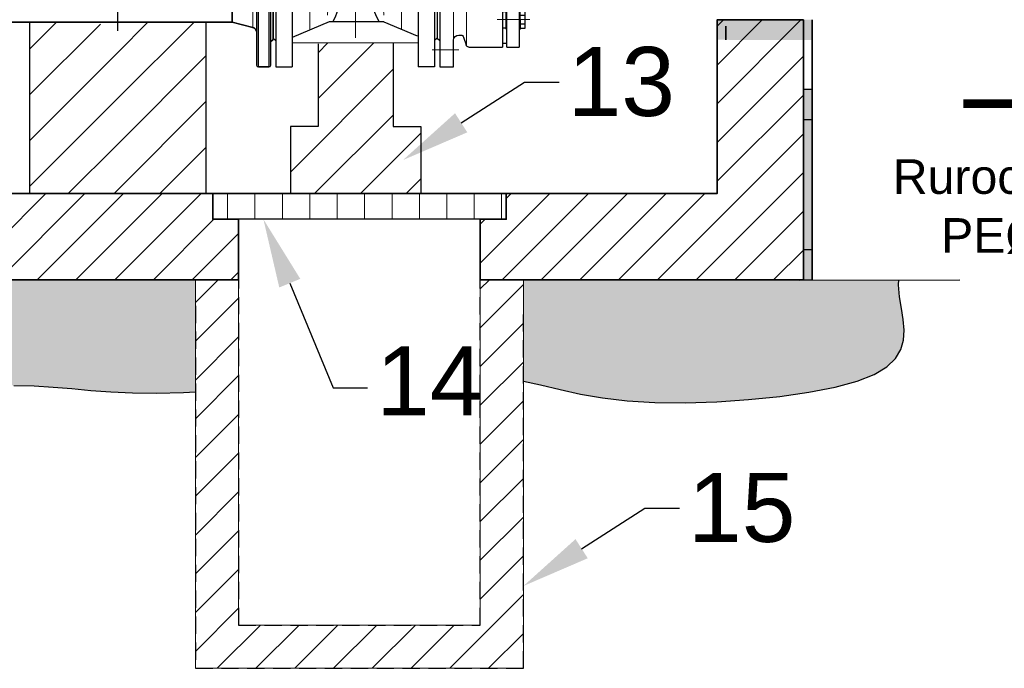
# Model space of a CAD drawing. Header units: millimetres. Extents: x 17233 to 17653, y 5230 to 5527.
# Tile 13 of 17: x 17563 to 17620, y 5333 to 5370. Entities that reach past the tile are written whole.
import ezdxf
from ezdxf import colors
from ezdxf.entities.mleader import LeaderData, LeaderLine
from ezdxf.math import Vec2, Vec3

# ---------------------------------------------------------------- set-up
doc = ezdxf.new("R2010")
doc.units = ezdxf.units.MM
for name, pattern in [('CENTER', [50.8, 31.75, -6.35, 6.35, -6.35]), ('DASHDOT', [1, 0.5, -0.25, 0, -0.25]), ('DASHED', [0.75, 0.5, -0.25])]:
    doc.linetypes.add(name, pattern=pattern)
for name, color, linetype in [('axis', 2, 'CENTER'), ('bloki', 7, 'Continuous'), ('kresk', 7, 'Continuous')]:
    doc.layers.add(name, color=color, linetype=linetype)
for name, color, linetype, lineweight in [('HAWLE', 5, 'Continuous', 25), ('kregi', 5, 'Continuous', 35), ('opisy', 7, 'Continuous', 15), ('OSIE SYMETRII', 2, 'Continuous', 13), ('SZCZEGÓŁY', 174, 'Continuous', 13), ('wymiary', 2, 'Continuous', 5)]:
    doc.layers.add(name, color=color, linetype=linetype, lineweight=lineweight)
doc.styles.add('Arial Narrow', font='arial.ttf')
pattern_1 = [(45, (15464.2675, 4552.0971), (-1.3258252, 1.3258252), [])]

# ---------------------------------------------------------------- blocks, each defined once
blk = doc.blocks.new('zs100')
at = {"layer": 'HAWLE'}
for p, q in [((17461.193, 5429.159), (17461.233, 5430.463)), ((17461.931, 5430.463), (17461.233, 5430.463)), ((17461.971, 5429.159), (17461.931, 5430.463)), ((17459.991, 5424.935), (17460.511, 5429.115)), ((17460.511, 5429.115), (17462.637, 5429.115)), ((17460.805, 5429.116), (17460.737, 5428.431)), ((17462.343, 5429.116), (17462.412, 5428.431)), ((17463.158, 5424.936), (17462.637, 5429.115)), ((17461.393, 5429.111), (17461.448, 5428.424)), ((17461.757, 5429.111), (17461.702, 5428.424)), ((17460.737, 5428.431), (17460.445, 5428.431)), ((17461.448, 5428.424), (17461.578, 5428.424)), ((17461.702, 5428.424), (17461.572, 5428.424)), ((17462.412, 5428.431), (17462.703, 5428.431)), ((17459.068, 5421.302), (17459.392, 5424.667)), ((17459.591, 5424.848), (17459.892, 5424.848)), ((17459.892, 5424.848), (17463.257, 5424.848)), ((17463.558, 5424.848), (17463.257, 5424.848)), ((17464.082, 5421.303), (17463.757, 5424.667)), ((17459.77, 5421.299), (17458.806, 5421.298)), ((17458.806, 5421.298), (17458.806, 5421.101)), ((17459.775, 5421.299), (17459.775, 5421.09)), ((17463.375, 5421.3), (17463.375, 5421.09)), ((17463.379, 5421.3), (17464.344, 5421.299)), ((17464.344, 5421.299), (17464.344, 5421.101)), ((17458.373, 5420.857), (17464.777, 5420.857)), ((17458.373, 5420.857), (17458.373, 5419.583)), ((17458.82, 5421.093), (17464.33, 5421.093)), ((17460.774, 5420.857), (17460.768, 5413.1)), ((17462.397, 5420.858), (17462.395, 5413.126)), ((17464.777, 5420.858), (17464.778, 5419.583)), ((17458.373, 5419.635), (17464.778, 5419.635)), ((17458.496, 5419.186), (17458.496, 5419.427)), ((17458.523, 5419.433), (17458.643, 5419.433)), ((17458.643, 5419.433), (17464.508, 5419.433)), ((17464.628, 5419.433), (17464.508, 5419.433)), ((17464.655, 5419.187), (17464.655, 5419.427)), ((17456.945, 5419.261), (17456.945, 5408.261)), ((17456.945, 5419.261), (17457.895, 5419.261)), ((17458.346, 5419.036), (17457.893, 5419.036)), ((17457.895, 5419.261), (17457.895, 5408.261)), ((17458.793, 5419.282), (17458.792, 5419.244)), ((17458.792, 5419.244), (17458.794, 5418.996)), ((17464.358, 5419.245), (17464.357, 5418.996)), ((17464.358, 5419.282), (17464.358, 5419.245)), ((17464.805, 5419.037), (17465.195, 5419.037)), ((17466.145, 5419.261), (17465.195, 5419.261)), ((17465.195, 5419.261), (17465.195, 5408.261)), ((17466.145, 5419.261), (17466.145, 5408.261)), ((17458.949, 5418.847), (17458.944, 5418.847)), ((17458.949, 5418.847), (17464.201, 5418.847)), ((17459.099, 5418.697), (17459.099, 5416.806)), ((17464.051, 5418.697), (17464.052, 5416.806)), ((17464.201, 5418.847), (17464.207, 5418.847)), ((17456.795, 5417.586), (17456.945, 5417.736)), ((17466.295, 5417.586), (17466.145, 5417.736)), ((17459.099, 5416.806), (17457.895, 5417.009)), ((17464.052, 5416.806), (17465.195, 5417)), ((17460.041, 5410.883), (17457.895, 5409.974)), ((17463.208, 5410.883), (17460.041, 5410.883)), ((17463.208, 5410.883), (17465.138, 5410.067)), ((17456.795, 5409.936), (17456.945, 5409.786)), ((17466.295, 5409.936), (17466.145, 5409.786)), ((17456.945, 5408.261), (17457.895, 5408.261)), ((17466.145, 5408.261), (17465.195, 5408.261))]:
    blk.add_line(p, q, dxfattribs=at)
for centre, radius, start, end in [((17463.116, 5429.857), 1.89, 161.2941, 201.6541), ((17460.048, 5429.857), 1.89, 338.3459, 18.7059), ((17459.591, 5424.648), 0.2, 90, 174.4894), ((17459.892, 5424.948), 0.1, 270, 352.9098), ((17463.257, 5424.948), 0.1, 187.1016, 270.0114), ((17463.558, 5424.648), 0.2, 5.522, 90.0114), ((17458.758, 5420.667), 0.43, 81.7822, 153.716), ((17461.066, 5420.795), 0.298, 91.8597, 167.9936), ((17462.105, 5420.795), 0.298, 12.0064, 88.1403), ((17464.392, 5420.668), 0.43, 26.2954, 98.2292), ((17458.523, 5419.583), 0.15, 180, 270), ((17458.643, 5419.283), 0.15, 359.6476, 90), ((17464.508, 5419.283), 0.15, 90.0114, 180.3638), ((17464.628, 5419.583), 0.15, 270.0114, 0.0114), ((17458.346, 5419.186), 0.15, 270, 0), ((17458.944, 5418.997), 0.15, 180.2829, 270), ((17464.207, 5418.997), 0.15, 270.0114, 359.7285), ((17464.805, 5419.187), 0.15, 180.0114, 270.0114), ((17458.949, 5418.697), 0.15, 359.9834, 90), ((17464.201, 5418.697), 0.15, 90.0114, 180.028), ((17456.746, 5412.87), 4.028, 331.0039, 3.267), ((17466.417, 5412.896), 4.028, 176.733, 209.4244)]:
    blk.add_arc(centre, radius, start, end, dxfattribs=at)
at = {"layer": 'OSIE SYMETRII'}
for p, q in [((17461.575, 5431.611), (17461.575, 5409.955)), ((17456.046, 5413.761), (17466.904, 5413.761))]:
    blk.add_line(p, q, dxfattribs=at)
at = {"layer": 'SZCZEGÓŁY'}
for p, q in [((17459.362, 5424.09), (17463.812, 5424.093)), ((17456.795, 5417.586), (17456.795, 5409.936)), ((17466.295, 5409.936), (17466.295, 5417.586)), ((17458.914, 5410.405), (17458.914, 5416.837)), ((17464.238, 5410.406), (17464.237, 5416.838)), ((17457.897, 5409.652), (17465.185, 5409.652))]:
    blk.add_line(p, q, dxfattribs=at)
for centre, start, end in [((17441.815, 5412.011), 357.6393, 14.2661), ((17481.335, 5412.011), 165.7339, 182.3607)]:
    blk.add_arc(centre, 18.148, start, end, dxfattribs=at)
blk = doc.blocks.new('połączenie100')
at = {"layer": 'HAWLE'}
for p, q in [((16739.573, 5408.822), (16739.573, 5414.322)), ((16739.573, 5414.322), (16740.373, 5414.322)), ((16740.373, 5414.322), (16740.373, 5413.322)), ((16740.373, 5413.322), (16740.373, 5412.772)), ((16741.257, 5413.172), (16743.213, 5413.172)), ((16743.213, 5404.472), (16743.213, 5413.172)), ((16743.463, 5413.172), (16743.463, 5404.472)), ((16743.463, 5413.172), (16744.173, 5413.172)), ((16744.173, 5404.472), (16744.173, 5413.172)), ((16739.423, 5412.647), (16739.573, 5412.797)), ((16739.423, 5408.822), (16739.423, 5412.647)), ((16740.946, 5412.6), (16741.109, 5413.045)), ((16743.463, 5412.972), (16743.213, 5412.972)), ((16740.673, 5412.472), (16740.798, 5412.472)), ((16743.213, 5412.051), (16743.413, 5412.051)), ((16743.413, 5412.136), (16743.413, 5411.016)), ((16743.463, 5412.136), (16743.413, 5412.136)), ((16744.173, 5412.136), (16744.223, 5412.136)), ((16744.223, 5411.576), (16744.223, 5412.136)), ((16744.507, 5412.094), (16744.223, 5412.094)), ((16744.507, 5411.059), (16744.507, 5412.094)), ((16744.223, 5411.826), (16744.507, 5411.826)), ((16744.223, 5411.576), (16744.223, 5411.016)), ((16743.213, 5411.101), (16743.413, 5411.101)), ((16743.413, 5411.016), (16743.463, 5411.016)), ((16744.173, 5411.016), (16744.223, 5411.016)), ((16744.223, 5411.326), (16744.507, 5411.326)), ((16744.507, 5411.059), (16744.223, 5411.059)), ((16739.423, 5408.822), (16739.423, 5404.997)), ((16739.573, 5408.822), (16739.573, 5403.322)), ((16743.213, 5406.544), (16743.413, 5406.544)), ((16743.463, 5406.628), (16743.413, 5406.628)), ((16743.413, 5406.628), (16743.413, 5405.509)), ((16744.173, 5406.628), (16744.223, 5406.628)), ((16744.223, 5406.069), (16744.223, 5406.628)), ((16744.507, 5406.586), (16744.223, 5406.586)), ((16744.223, 5406.319), (16744.507, 5406.319)), ((16744.507, 5405.551), (16744.507, 5406.586)), ((16744.223, 5406.069), (16744.223, 5405.509)), ((16744.223, 5405.819), (16744.507, 5405.819)), ((16740.688, 5405.225), (16740.813, 5405.225)), ((16743.213, 5405.594), (16743.413, 5405.594)), ((16743.413, 5405.509), (16743.463, 5405.509)), ((16744.173, 5405.509), (16744.223, 5405.509)), ((16744.223, 5405.607), (16744.223, 5405.632)), ((16744.507, 5405.551), (16744.223, 5405.551)), ((16739.423, 5404.997), (16739.573, 5404.847)), ((16740.373, 5403.322), (16740.373, 5404.873)), ((16740.961, 5405.097), (16741.104, 5404.6)), ((16743.463, 5404.672), (16743.213, 5404.672)), ((16741.253, 5404.472), (16743.213, 5404.472)), ((16743.463, 5404.472), (16744.173, 5404.472)), ((16739.573, 5403.322), (16740.373, 5403.322))]:
    blk.add_line(p, q, dxfattribs=at)
for centre, radius, start, end in [((16741.257, 5413.022), 0.15, 90, 171.5091), ((16740.673, 5412.772), 0.3, 180, 270), ((16740.798, 5412.622), 0.15, 270, 351.5091), ((16740.699, 5404.898), 0.326, 91.9088, 184.6124), ((16740.813, 5405.075), 0.15, 8.4909, 90), ((16741.253, 5404.622), 0.15, 188.4909, 270)]:
    blk.add_arc(centre, radius, start, end, dxfattribs=at)
at = {"layer": 'OSIE SYMETRII', "linetype": 'DASHDOT', "ltscale": 16}
for p, q in [((16739.127, 5413.322), (16740.679, 5413.322)), ((16744.786, 5411.576), (16742.89, 5411.576)), ((16744.684, 5408.822), (16739.028, 5408.822)), ((16744.786, 5406.069), (16742.89, 5406.069)), ((16739.205, 5404.322), (16740.825, 5404.322))]:
    blk.add_line(p, q, dxfattribs=at)
at = {"layer": 'SZCZEGÓŁY'}
for p, q in [((16740.373, 5412.772), (16740.373, 5404.873)), ((16741.126, 5410.118), (16741.126, 5413.095)), ((16743.213, 5412.013), (16743.213, 5412.013)), ((16743.213, 5410.935), (16741.466, 5410.935)), ((16743.463, 5410.935), (16744.173, 5410.935)), ((16741.126, 5407.537), (16741.126, 5410.118)), ((16744.739, 5408.072), (16744.739, 5408.072)), ((16741.126, 5407.537), (16741.126, 5404.543)), ((16743.213, 5406.719), (16741.466, 5406.719)), ((16743.463, 5406.719), (16744.173, 5406.719)), ((16743.213, 5405.632), (16743.213, 5405.632)), ((16744.752, 5404.795), (16744.752, 5404.795))]:
    blk.add_line(p, q, dxfattribs=at)
for points in [[(16741.466, 5410.935), (16741.225, 5410.685), (16741.126, 5410.368)], [(16741.466, 5406.719), (16741.225, 5406.969), (16741.126, 5407.287)]]:
    blk.add_spline(points, degree=3, dxfattribs=at)
blk = doc.blocks.new('tr100-80')
at = {"lineweight": 35, "ltscale": 0.299923}
for p, q in [((17432.378, 5426.885), (17431.778, 5426.885)), ((17432.378, 5426.085), (17431.778, 5426.085))]:
    blk.add_line(p, q, dxfattribs=at)
at = {"lineweight": 35}
for p, q in [((17441.578, 5426.885), (17432.378, 5426.885)), ((17439.978, 5427.035), (17433.378, 5427.035)), ((17441.578, 5426.085), (17432.378, 5426.085)), ((17434.278, 5424.66), (17433.968, 5425.859)), ((17439.078, 5424.66), (17439.387, 5425.859)), ((17434.278, 5421.935), (17434.278, 5424.66)), ((17439.078, 5424.66), (17434.572, 5424.66)), ((17439.078, 5421.935), (17439.078, 5424.66)), ((17444.728, 5423.685), (17444.728, 5413.546)), ((17445.528, 5423.685), (17445.528, 5413.546)), ((17427.828, 5412.885), (17427.828, 5423.023)), ((17428.628, 5412.885), (17428.628, 5423.023)), ((17427.678, 5414.385), (17427.678, 5422.185)), ((17445.678, 5422.185), (17445.678, 5414.385)), ((17430.053, 5421.185), (17428.853, 5421.494)), ((17430.053, 5421.185), (17433.528, 5421.185)), ((17443.303, 5421.185), (17439.828, 5421.185)), ((17443.303, 5421.185), (17444.503, 5421.494)), ((17443.303, 5421.185), (17443.303, 5415.74)), ((17430.053, 5415.385), (17430.053, 5420.83)), ((17430.053, 5415.385), (17428.853, 5415.075)), ((17430.053, 5415.385), (17436.678, 5415.385)), ((17443.303, 5415.385), (17436.678, 5415.385)), ((17443.303, 5415.385), (17444.503, 5415.075))]:
    blk.add_line(p, q, dxfattribs=at)
at = {"lineweight": 35, "ltscale": 0.106066}
for p, q in [((17433.378, 5427.035), (17433.228, 5426.885)), ((17439.978, 5427.035), (17440.128, 5426.885)), ((17427.678, 5422.185), (17427.828, 5422.335)), ((17445.678, 5422.185), (17445.528, 5422.335)), ((17427.678, 5414.385), (17427.828, 5414.235)), ((17445.678, 5414.385), (17445.528, 5414.235))]:
    blk.add_line(p, q, dxfattribs=at)
at = {"lineweight": 13, "ltscale": 0.306043}
for p, q in [((17432.29, 5426.785), (17431.678, 5426.785)), ((17432.29, 5426.185), (17431.678, 5426.185))]:
    blk.add_line(p, q, dxfattribs=at)
at = {"lineweight": 35, "ltscale": 0.3}
for p, q in [((17431.678, 5426.185), (17431.678, 5426.785)), ((17441.678, 5426.185), (17441.678, 5426.785)), ((17427.928, 5423.785), (17428.528, 5423.785)), ((17445.428, 5423.785), (17444.828, 5423.785)), ((17427.928, 5412.785), (17428.528, 5412.785)), ((17445.428, 5412.785), (17444.828, 5412.785))]:
    blk.add_line(p, q, dxfattribs=at)
at = {"lineweight": 13}
for p, q in [((17441.678, 5426.785), (17432.29, 5426.785)), ((17441.678, 5426.185), (17432.29, 5426.185)), ((17439.387, 5425.859), (17434.3, 5425.859)), ((17444.828, 5423.785), (17444.828, 5413.458)), ((17445.428, 5423.785), (17445.428, 5413.458)), ((17427.928, 5412.785), (17427.928, 5423.111)), ((17428.528, 5412.785), (17428.528, 5423.111)), ((17444.503, 5421.494), (17444.503, 5415.468)), ((17428.853, 5415.075), (17428.853, 5421.101))]:
    blk.add_line(p, q, dxfattribs=at)
at = {"lineweight": 13, "ltscale": 0.165845}
blk.add_line((17434.3, 5425.859), (17433.968, 5425.859), dxfattribs=at)
at = {"lineweight": 35, "ltscale": 0.146901}
blk.add_line((17434.572, 5424.66), (17434.278, 5424.66), dxfattribs=at)
at = {"lineweight": 35, "ltscale": 0.330527}
for p, q in [((17427.828, 5423.023), (17427.828, 5423.685)), ((17428.628, 5423.023), (17428.628, 5423.685)), ((17444.728, 5413.546), (17444.728, 5412.885)), ((17445.528, 5413.546), (17445.528, 5412.885))]:
    blk.add_line(p, q, dxfattribs=at)
at = {"lineweight": 13, "ltscale": 0.336649}
for p, q in [((17427.928, 5423.111), (17427.928, 5423.785)), ((17428.528, 5423.111), (17428.528, 5423.785))]:
    blk.add_line(p, q, dxfattribs=at)
at = {"lineweight": 13, "ltscale": 0.196451}
blk.add_line((17428.853, 5421.101), (17428.853, 5421.494), dxfattribs=at)
at = {"lineweight": 35, "ltscale": 0.177505}
for p, q in [((17430.053, 5420.83), (17430.053, 5421.185)), ((17443.303, 5415.74), (17443.303, 5415.385))]:
    blk.add_line(p, q, dxfattribs=at)
at = {"lineweight": 13, "ltscale": 0.19645}
blk.add_line((17444.503, 5415.468), (17444.503, 5415.075), dxfattribs=at)
at = {"lineweight": 13, "ltscale": 0.336648}
for p, q in [((17444.828, 5413.458), (17444.828, 5412.785)), ((17445.428, 5413.458), (17445.428, 5412.785))]:
    blk.add_line(p, q, dxfattribs=at)
at = {"lineweight": 35}
for centre, radius, start, end in [((17431.778, 5426.785), 0.1, 90, 180), ((17441.578, 5426.785), 0.1, 360, 90), ((17431.778, 5426.185), 0.1, 180, 270), ((17433.678, 5425.785), 0.3, 14.4635, 89.8888), ((17439.678, 5425.785), 0.3, 90.1167, 165.5365), ((17441.578, 5426.185), 0.1, 270, 0), ((17427.928, 5423.685), 0.1, 90, 180), ((17428.528, 5423.685), 0.1, 0, 90), ((17444.828, 5423.685), 0.1, 90, 180), ((17445.428, 5423.685), 0.1, 0, 90), ((17428.928, 5421.785), 0.3, 180, 255.5365), ((17433.528, 5421.935), 0.75, 270, 360), ((17439.828, 5421.935), 0.75, 180, 270), ((17444.428, 5421.785), 0.3, 284.4635, 359.8834), ((17428.928, 5414.785), 0.3, 104.4635, 180), ((17444.428, 5414.785), 0.3, 0.1038, 75.5365), ((17427.928, 5412.885), 0.1, 180, 270), ((17428.528, 5412.885), 0.1, 270, 360), ((17444.828, 5412.885), 0.1, 180, 270), ((17445.428, 5412.885), 0.1, 270, 360)]:
    blk.add_arc(centre, radius, start, end, dxfattribs=at)
at = {"layer": 'axis'}
for p, q in [((17436.678, 5414.885), (17436.678, 5427.545)), ((17427.178, 5418.285), (17446.178, 5418.285))]:
    blk.add_line(p, q, dxfattribs=at)

msp = doc.modelspace()

# ---------------------------------------------------------------- hatches: boundary and pattern name
at = {"ltscale": 10}
msp.add_hatch(color=254, dxfattribs=at).paths.add_polyline_path([(17603.77663, 5370.09828), (17603.77663, 5369.49849), (17603.77663, 5368.9208), (17609.27671, 5368.92078), (17609.2702, 5369.51779), (17609.27671, 5370.09831)])
at = {"layer": 'bloki', "lineweight": 15}
h = msp.add_hatch(dxfattribs=at)
h.set_pattern_fill('ANSI31', color=256, scale=0.5)
h.set_pattern_definition([(45, (-87.4608, 663.9183), (-1.12253202, 1.12253202), [])])
h.paths.add_polyline_path([(17543.77663, 5370.01578), (17538.77663, 5370.01578), (17538.77663, 5355.01683), (17576.0606, 5355.01683), (17576.0606, 5358.52356), (17574.5606, 5358.52356), (17574.5606, 5360.01683), (17543.77663, 5360.01683)])
h.paths.add_polyline_path([(17538.77663, 5382.51683), (17538.77663, 5375.59484), (17543.77663, 5375.59484), (17543.77663, 5385.01683), (17541.27663, 5385.01683), (17541.27663, 5382.51683)])
h.paths.add_polyline_path([(17603.77663, 5385.83285), (17603.77663, 5375.58852), (17608.77663, 5375.58851), (17608.77663, 5383.33285), (17606.27663, 5383.33285), (17606.27663, 5385.83285)])
h.paths.add_polyline_path([(17590.0606, 5358.52356), (17590.0606, 5355.01683), (17608.77663, 5355.01683), (17608.77663, 5370.07259), (17603.77663, 5370.07259), (17603.77663, 5360.01683), (17591.5606, 5360.01683), (17591.5606, 5358.52356)])
h = msp.add_hatch(dxfattribs=at)
h.set_pattern_fill('ANSI31', color=256, scale=0.5, angle=45)
h.set_pattern_definition([(90, (103.3955, 642.4934), (-1.5875, 0), [])])
h.paths.add_polyline_path([(17574.5606, 5360.01683), (17591.5606, 5360.01683), (17591.5606, 5358.52356), (17574.5606, 5358.52356)])
h = msp.add_hatch(dxfattribs=at)
h.set_pattern_fill('ANSI31', color=256, scale=0.5)
h.set_pattern_definition([(45, (-87.4608, 662.4183), (-1.12253202, 1.12253202), [])])
h.paths.add_polyline_path([(17573.5606, 5355.01683), (17576.0606, 5355.01683), (17576.0606, 5335.01683), (17590.0606, 5335.01683), (17590.0606, 5355.01683), (17592.5606, 5355.01683), (17592.5606, 5332.51646), (17573.5606, 5332.51646)])
at = {"layer": 'kresk'}
h = msp.add_hatch(dxfattribs=at)
h.set_pattern_fill('ANSI31', color=0, scale=15, style=0)
h.set_pattern_definition(pattern_1)
edge = h.paths.add_edge_path()
edge.add_arc((17567.06516, 5382.32982), 12.53354, 260.839047, 279.160953)
edge.add_line((17569.0606, 5369.95615), (17569.0606, 5360.01683))
edge.add_line((17569.0606, 5360.01683), (17563.95221, 5360.01683))
edge.add_line((17563.95221, 5360.01683), (17563.95221, 5369.99779))
edge.add_line((17563.95221, 5369.99779), (17565.06972, 5369.95615))
h = msp.add_hatch(dxfattribs=at)
h.set_pattern_fill('ANSI31', color=0, scale=15, style=0)
h.set_pattern_definition(pattern_1)
edge = h.paths.add_edge_path()
edge.add_arc((17571.70515, 5400.31476), 30.41312, 265.01159, 273.431086)
edge.add_line((17573.52532, 5369.95615), (17574.169, 5369.96482))
edge.add_line((17574.169, 5369.96482), (17574.169, 5360.01683))
edge.add_line((17574.169, 5360.01683), (17569.0606, 5360.01683))
edge.add_line((17569.0606, 5360.01683), (17569.0606, 5370.01683))
for points in [[(17609.27663, 5366.0518), (17608.77663, 5366.0518), (17608.77663, 5356.77492), (17609.27663, 5356.77492)], [(17609.27663, 5364.29371), (17608.77663, 5364.29371), (17608.77663, 5355.01683), (17609.27663, 5355.01683)]]:
    msp.add_hatch(color=0, dxfattribs=at).paths.add_polyline_path(points)
h = msp.add_hatch(dxfattribs=at)
h.set_pattern_fill('AR-SAND', color=0, scale=0.04, angle=45, style=0)
h.set_pattern_definition([(82.5, (18155.1385, 5317.5729), (-1.4295254, 1.339014), [0, -1.54432, 0, -1.7272, 0, -1.651]), (52.5, (18155.1385, 5317.5729), (-0.756044, 3.298931), [0, -0.83312, 0, -1.39192, 0, -0.5334]), (12.5, (18154.2548, 5316.6892), (2.2331993, 2.2413292), [0, -0.508, 0, -1.8288, 0, -2.3876]), (2.5, (18154.2548, 5316.6892), (1.529124, 2.790203), [0, -0.254, 0, -1.19888, 0, -1.3716])])
h.paths.add_polyline_path([(17573.5606, 5348.53212), (17573.5606, 5355.01683), (17533.25701, 5355.01683), (17533.21654, 5354.664), (17533.28908, 5354.19058), (17533.48111, 5353.7462), (17533.76587, 5353.33087), (17534.11661, 5352.94458), (17534.50658, 5352.58733), (17534.90901, 5352.25913), (17535.29717, 5351.95997), (17535.64428, 5351.68986), (17535.93031, 5351.44835), (17536.16211, 5351.23322), (17536.35323, 5351.04181), (17536.51723, 5350.87146), (17536.66767, 5350.7195), (17536.81811, 5350.58328), (17536.98211, 5350.46012), (17537.17323, 5350.34737), (17537.40467, 5350.24221), (17537.68816, 5350.14116), (17538.03509, 5350.04059), (17538.45683, 5349.93688), (17538.96478, 5349.82639), (17539.5703, 5349.70549), (17540.28478, 5349.57056), (17541.11959, 5349.41795), (17542.08201, 5349.24635), (17543.16283, 5349.06361), (17544.34873, 5348.87991), (17545.6264, 5348.7054), (17546.98252, 5348.55025), (17548.40377, 5348.42464), (17549.87683, 5348.33872), (17551.38839, 5348.30265), (17552.9247, 5348.32246), (17554.4702, 5348.38753), (17556.00892, 5348.48309), (17557.52488, 5348.59439), (17559.0021, 5348.70665), (17560.4246, 5348.80512), (17561.7764, 5348.87503), (17563.04152, 5348.90161), (17564.21326, 5348.87539), (17565.32204, 5348.80802), (17566.40758, 5348.71645), (17567.50959, 5348.61762), (17568.66776, 5348.52847), (17569.92182, 5348.46595), (17571.31148, 5348.44699), (17572.87643, 5348.48854)])
h.paths.add_polyline_path([(17592.5606, 5355.01683), (17592.5606, 5349.40004), (17592.5606, 5349.1499), (17593.54833, 5348.93001), (17594.68278, 5348.66228), (17595.85985, 5348.40495), (17597.13376, 5348.18103), (17598.55877, 5348.0135), (17600.16952, 5347.92084), (17601.9224, 5347.90345), (17603.75422, 5347.95723), (17605.60178, 5348.07804), (17607.40188, 5348.26179), (17609.09132, 5348.50435), (17610.60692, 5348.80161), (17611.88548, 5349.14946), (17612.88032, 5349.54397), (17613.61088, 5349.98206), (17614.11312, 5350.46081), (17614.42298, 5350.97731), (17614.57643, 5351.52867), (17614.60942, 5352.11197), (17614.5579, 5352.72432), (17614.45785, 5353.36282), (17614.34854, 5354.0264), (17614.28271, 5354.7215), (17614.29624, 5355.01683)])
at = {"layer": 'wymiary'}
h = msp.add_hatch(dxfattribs=at)
h.set_pattern_fill('ANSI31', color=0, scale=15, style=0)
h.set_pattern_definition([(45, (15491.7974, 4552.0971), (-1.3258252, 1.3258252), [])])
h.paths.add_polyline_path([(17586.62259, 5363.89907), (17585.01331, 5363.89907), (17585.01331, 5368.73969), (17582.84049, 5368.73969), (17580.66768, 5368.73969), (17580.66768, 5363.89907), (17579.0584, 5363.89907), (17579.0584, 5360.01683), (17586.62259, 5360.01683)])

# ---------------------------------------------------------------- linework, layer by layer
at = {"lineweight": -3}
msp.add_lwpolyline([(17574.5606, 5360.01683), (17591.5606, 5360.01683), (17591.5606, 5358.52356), (17574.5606, 5358.52356)], close=True, dxfattribs=at)
at = {"linetype": 'DASHED', "lineweight": -3, "ltscale": 2}
for points in [[(17576.0606, 5358.52356), (17576.0606, 5335.01683), (17590.0606, 5335.01683), (17590.0606, 5358.52356)], [(17573.5606, 5353.51683), (17573.5606, 5332.52358), (17592.5606, 5332.51646), (17592.5606, 5353.51683)]]:
    msp.add_lwpolyline(points, dxfattribs=at)
at = {"layer": 'bloki', "lineweight": 15}
for points in [[(17563.95221, 5369.96482), (17574.169, 5369.93184)], [(17573.5606, 5355.01683), (17576.0606, 5355.01683), (17576.0606, 5335.01683), (17590.0606, 5335.01683), (17590.0606, 5355.01683), (17592.5606, 5355.01683), (17592.5606, 5332.51646), (17573.5606, 5332.51646), (17573.5606, 5355.01683)]]:
    msp.add_lwpolyline(points, dxfattribs=at)
at = {"layer": 'kregi', "color": 0}
for p, q in [((17603.77663, 5360.01683), (17603.77663, 5370.07259)), ((17608.77663, 5370.07259), (17608.77663, 5355.01683)), ((17609.27663, 5370.08074), (17609.27663, 5368.9201)), ((17604.27663, 5368.9201), (17604.27663, 5369.70574)), ((17608.77663, 5369.73612), (17608.77663, 5368.9201)), ((17543.77663, 5360.01683), (17603.77663, 5360.01683)), ((17576.0606, 5355.01683), (17538.77663, 5355.01683)), ((17608.77663, 5355.01683), (17590.0606, 5355.01683))]:
    msp.add_line(p, q, dxfattribs=at)
for points in [[(17543.77663, 5370.01578), (17538.77663, 5370.01578), (17538.77663, 5355.01683), (17576.0606, 5355.01683), (17576.0606, 5358.52356), (17574.5606, 5358.52356), (17574.5606, 5360.01683), (17543.77663, 5360.01683), (17543.77663, 5370.01578)], [(17590.0606, 5358.52356), (17590.0606, 5355.01683), (17608.77663, 5355.01683), (17608.77663, 5370.07259), (17603.77663, 5370.07259), (17603.77663, 5360.01683), (17591.5606, 5360.01683), (17591.5606, 5358.52356), (17590.0606, 5358.52356)]]:
    msp.add_lwpolyline(points, dxfattribs=at)
at = {"layer": 'kresk', "color": 0}
for p, q in [((17563.95221, 5369.96482), (17563.95221, 5360.01683)), ((17574.169, 5369.93184), (17574.169, 5360.01683)), ((17609.27663, 5355.01683), (17609.27663, 5370.07259)), ((17603.77663, 5368.9201), (17603.77663, 5369.70574)), ((17609.27663, 5368.9201), (17609.27663, 5369.73612)), ((17609.27663, 5368.92581), (17609.27663, 5355.00838)), ((17608.5677, 5355.00767), (17617.82786, 5355.01683))]:
    msp.add_line(p, q, dxfattribs=at)
for points in [[(17580.66768, 5368.69011), (17580.66768, 5363.89907), (17579.0584, 5363.89907), (17579.0584, 5360.01683)], [(17585.01331, 5368.73969), (17585.01331, 5363.89907), (17586.62259, 5363.89907), (17586.62259, 5360.01683)], [(17592.5606, 5349.1499), (17592.5606, 5349.1499), (17593.54833, 5348.93001), (17594.68278, 5348.66228), (17595.85985, 5348.40495), (17597.13376, 5348.18103), (17598.55877, 5348.0135), (17600.16952, 5347.92084), (17601.9224, 5347.90345), (17603.75422, 5347.95723), (17605.60178, 5348.07804), (17607.40188, 5348.26179), (17609.09132, 5348.50435), (17610.60692, 5348.80161), (17611.88548, 5349.14946), (17612.88032, 5349.54397), (17613.61088, 5349.98206), (17614.11312, 5350.46081), (17614.42298, 5350.97731), (17614.57643, 5351.52867), (17614.60942, 5352.11197), (17614.5579, 5352.72432), (17614.45785, 5353.36282), (17614.34854, 5354.0264), (17614.28271, 5354.7215), (17614.29624, 5355.01683)], [(17563.04152, 5348.90161), (17564.21326, 5348.87539), (17565.32204, 5348.80802), (17566.40758, 5348.71645), (17567.50959, 5348.61762), (17568.66776, 5348.52847), (17569.92182, 5348.46595), (17571.31148, 5348.44699), (17572.87643, 5348.48854), (17573.5606, 5348.53212)]]:
    msp.add_lwpolyline(points, dxfattribs=at)
for points in [[(17609.27663, 5366.0518), (17608.77663, 5366.0518), (17608.77663, 5356.77492), (17609.27663, 5356.77492)], [(17609.27663, 5366.0518), (17608.77663, 5366.0518), (17608.77663, 5356.77492), (17609.27663, 5356.77492)], [(17609.27663, 5364.29371), (17608.77663, 5364.29371), (17608.77663, 5355.01683), (17609.27663, 5355.01683)], [(17609.27663, 5364.29371), (17608.77663, 5364.29371), (17608.77663, 5355.01683), (17609.27663, 5355.01683)]]:
    msp.add_lwpolyline(points, close=True, dxfattribs=at)
at = {"layer": 'kresk', "color": 0, "const_width": 0.5}
msp.add_lwpolyline([(17629.41629, 5365.21746), (17618.02965, 5365.21746)], dxfattribs=at)

# ---------------------------------------------------------------- block references
at = {"layer": 'bloki', "color": 1, "lineweight": 30}
for name, p in [('zs100', (121.2655, -40.91237)), ('tr100-80', (132.38263, -45.4362))]:
    msp.add_blockref(name, p, dxfattribs=at)
at = {"layer": 'bloki', "color": 1, "lineweight": 30, "xscale": -1, "rotation": 180}
msp.add_blockref('połączenie100', (848.13749, 10781.67079), dxfattribs=at)

# ---------------------------------------------------------------- texts
at = {"layer": 'opisy', "color": 0, "style": 'Arial Narrow'}
for s, p in [('Rurociąg tłoczny ', (17613.95023, 5359.9987)), ('PE%%C 90mm', (17616.749, 5356.5917))]:
    msp.add_text(s, height=2, dxfattribs=at).set_placement(p)

# ---------------------------------------------------------------- leaders
at = {"layer": 'bloki', "color": 0}
ml = msp.add_multileader_mtext('Standard', dxfattribs=at)
ml.set_content('13', style='Arial Narrow')
ml.set_leader_properties()
ml.build(insert=Vec2(0, 0))
ml.multileader.update_dxf_attribs({"text_right_attachment_type": 6, "dogleg_length": 2})
ctx = ml.context
ctx.base_point, ctx.landing_gap_size, ctx.plane_origin = Vec3(17594.61838, 5366.46612), 0.5, Vec3(17578.59481, 5367.01389)
ctx.right_attachment = 6
notes = []
notes.append((ctx, [(0, (1, 1, 0), (17592.61838, 5366.46612), (1, 0), 2, [(0, [(17585.58319, 5361.95795)], 0, [])])]))
ctx.mtext.insert, ctx.mtext.flow_direction = Vec3(17595.11838, 5368.50977), 5
ml = msp.add_multileader_mtext('Standard', dxfattribs=at)
ml.set_content('14', style='Arial Narrow')
ml.set_leader_properties()
ml.build(insert=Vec2(0, 0))
ml.multileader.update_dxf_attribs({"text_right_attachment_type": 6, "dogleg_length": 2})
ctx = ml.context
ctx.base_point, ctx.landing_gap_size, ctx.plane_origin = Vec3(17583.52854, 5348.75843), 0.5, Vec3(17567.44819, 5351.92014)
ctx.right_attachment = 6
notes.append((ctx, [(0, (1, 1, 0), (17581.52854, 5348.75843), (1, 0), 2, [(0, [(17577.49823, 5358.52356)], 0, [])])]))
ctx.mtext.insert, ctx.mtext.width, ctx.mtext.flow_direction = Vec3(17584.02854, 5351.16825), 4.5058471, 5
ml = msp.add_multileader_mtext('Standard', dxfattribs=at)
ml.set_content('15', style='Arial Narrow')
ml.set_leader_properties()
ml.build(insert=Vec2(0, 0))
ml.multileader.update_dxf_attribs({"text_right_attachment_type": 6, "dogleg_length": 2})
ctx = ml.context
ctx.base_point, ctx.landing_gap_size, ctx.plane_origin = Vec3(17601.5958, 5341.79448), 0.5, Vec3(17585.57223, 5342.34225)
ctx.right_attachment = 6
notes.append((ctx, [(0, (1, 1, 0), (17599.5958, 5341.79448), (1, 0), 2, [(0, [(17592.5606, 5337.28632)], 0, [])])]))
ctx.mtext.insert, ctx.mtext.flow_direction = Vec3(17602.0958, 5343.83677), 5
for ctx, leaders in notes:
    for number, flags, end, landing, length, lines in leaders:
        leader = LeaderData()
        leader.index, (leader.has_last_leader_line, leader.has_dogleg_vector, leader.attachment_direction) = number, flags
        leader.last_leader_point, leader.dogleg_vector, leader.dogleg_length = Vec3(end), Vec3(landing), length
        for number, points, colour, breaks in lines:
            line = LeaderLine()
            line.index, line.vertices, line.color, line.breaks = number, Vec3.list(points), colors.encode_raw_color(colour), breaks
            leader.lines.append(line)
        ctx.leaders.append(leader)

doc.saveas('drawing.dxf')
